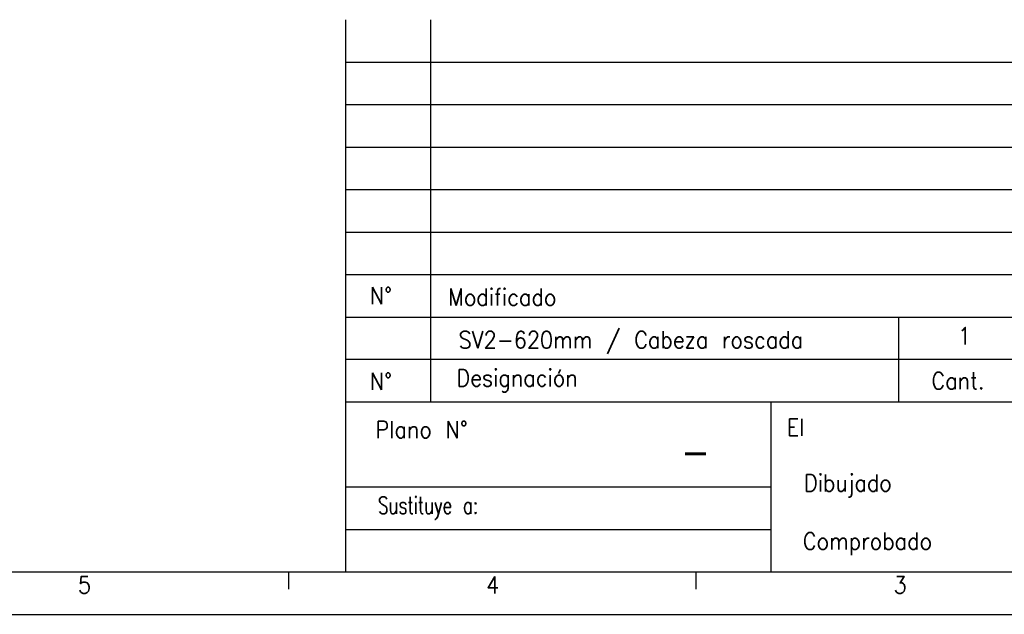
# Model space of a CAD drawing. Header units: millimetres. Extents: x -746 to 1006, y -92 to 517.
# Tile 28 of 59: x -134 to -18, y -92 to -22. Entities that reach past the tile are written whole.
import ezdxf

# ---------------------------------------------------------------- set-up
doc = ezdxf.new("R2010")
doc.units = ezdxf.units.MM
doc.layers.add('1', color=7, linetype='Continuous')
doc.styles.add('CONVERTER_12', font='txt.shx', dxfattribs={"width": 0.9})
doc.styles.add('CONVERTER_14', font='txt.shx', dxfattribs={"width": 0.72})

# ---------------------------------------------------------------- blocks, each defined once
blk = doc.blocks.new('_A1', base_point=(89.41, -87.22))
at = {"layer": '1', "color": 7, "linetype": 'Continuous'}
for p, q in [((-95.59, -87.22), (-95.59, -22.22)), ((-85.59, -67.22), (-85.59, -22.22)), ((-95.59, -57.22), (89.41, -57.22)), ((-30.59, -57.22), (-30.59, -67.22)), ((-95.59, -67.22), (89.41, -67.22)), ((-45.59, -67.22), (-45.59, -77.22)), ((-95.59, -77.22), (-45.59, -77.22)), ((-45.59, -77.22), (-45.59, -82.22)), ((-45.59, -82.22), (-45.59, -87.22)), ((-725.59, -87.22), (89.41, -87.22))]:
    blk.add_line(p, q, dxfattribs=at)
at = {"layer": '1', "color": 2, "linetype": 'Continuous'}
for p, q in [((-95.59, -27.22), (89.41, -27.22)), ((-95.59, -32.22), (37.41, -32.22)), ((-95.59, -37.22), (37.41, -37.22)), ((-95.59, -42.22), (37.41, -42.22)), ((-95.59, -47.22), (37.41, -47.22)), ((-95.59, -52.22), (37.41, -52.22)), ((89.41, -62.22), (-95.59, -62.22)), ((-95.59, -82.22), (-45.59, -82.22)), ((-102.35, -87.26), (-102.35, -89.26)), ((-54.41, -87.26), (-54.41, -89.26)), ((-745.59, -92.22), (94.41, -92.22))]:
    blk.add_line(p, q, dxfattribs=at)
at = {"layer": '1', "color": 2, "style": 'CONVERTER_12', "width": 0.9}
blk.add_text('El', height=2, dxfattribs=at).set_placement((-43.73, -71.22))
at = {"layer": '1', "color": 2}
for s, insert, char_height, attachment_point, line_spacing_factor, style in [('N°', (-91.47, -54.72), 2, 5, 1.320528, 'CONVERTER_12'), ('Modificado', (-83.56, -54.88), 2, 4, 1.320528, 'CONVERTER_12'), ('1', (-23.59, -59.45), 2, 4, 1.20048, 'CONVERTER_12'), ('N°', (-91.47, -64.79), 2, 5, 1.320528, 'CONVERTER_12'), ('Designación', (-82.59, -64.72), 2, 4, 1.320528, 'CONVERTER_12'), ('Cant.', (-23.59, -64.72), 2, 5, 1.320528, 'CONVERTER_12'), ('Plano N°', (-81.25, -70.47), 2, 6, 1.320528, 'CONVERTER_12'), ('-', (-54.45, -73.09), 3.5, 5, 1.320528, 'CONVERTER_12'), ('Dibujado', (-31.37, -77.08), 2, 6, 1.320528, 'CONVERTER_12'), ('Sustituye a:', (-80.03, -79.72), 2, 6, 1.320528, 'CONVERTER_14'), ('Comprobado', (-26.64, -83.93), 2, 6, 1.320528, 'CONVERTER_12'), ('5', (-127.1, -88.76), 2, 4, 1.20048, 'CONVERTER_12'), ('4', (-79.09, -88.76), 2, 4, 1.20048, 'CONVERTER_12'), ('3', (-31.16, -88.76), 2, 4, 1.20048, 'CONVERTER_12')]:
    blk.add_mtext(s, dxfattribs=dict(at, insert=insert, char_height=char_height, attachment_point=attachment_point, line_spacing_factor=line_spacing_factor, style=style))

msp = doc.modelspace()

# ---------------------------------------------------------------- block references
msp.add_blockref('_A1', (89.41, -87.22))

# ---------------------------------------------------------------- texts
at = {"layer": '1', "color": 2, "style": 'CONVERTER_12', "width": 0.9}
msp.add_text('SV2-620mm / Cabeza roscada', height=2, dxfattribs=at).set_placement((-82.32, -60.9))

doc.saveas('drawing.dxf')
